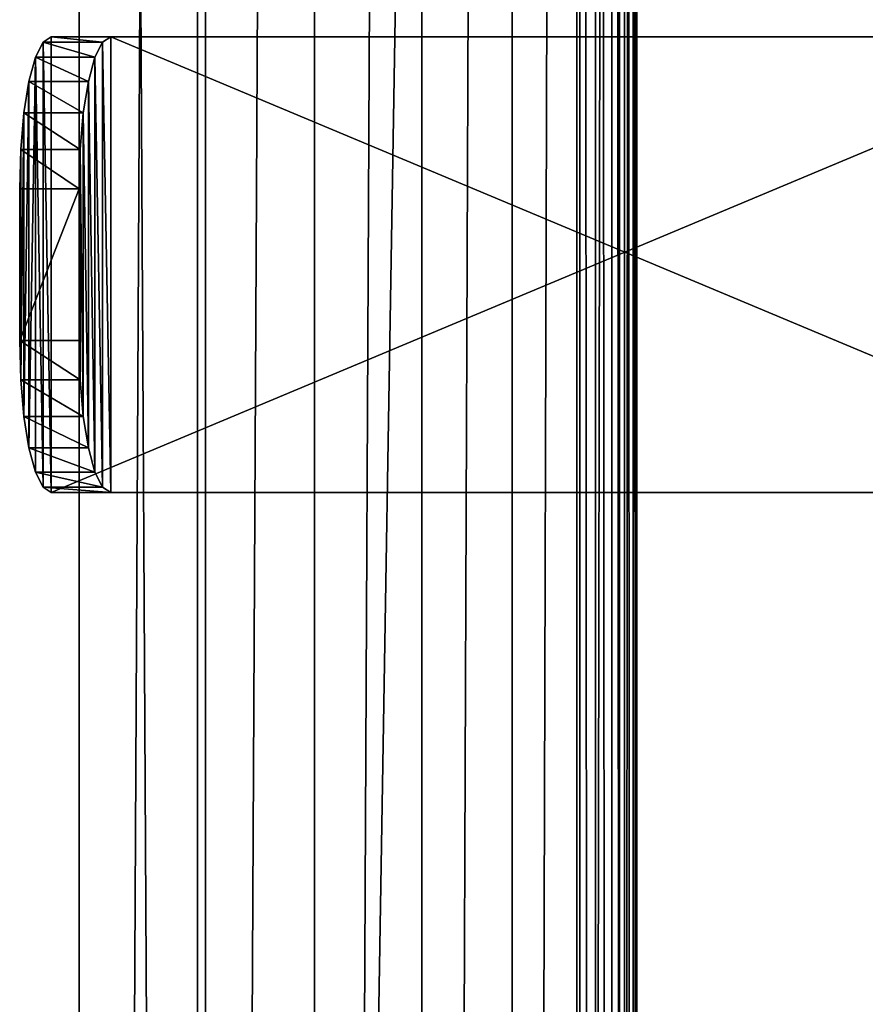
# Model space of a CAD drawing. Extents: x -49 to 1229, y -1056 to 1083.
# Tile 75 of 146: x 600 to 656, y -35 to 30. Entities that reach past the tile are written whole.
import ezdxf

# ---------------------------------------------------------------- set-up
doc = ezdxf.new("R2010")
doc.units = 0
doc.header["$LTSCALE"] = 25.4
doc.layers.get('0').update_dxf_attribs({"color": 13, "linetype": 'CONTINUOUS'})
doc.layers.add('STEEL', color=32, linetype='CONTINUOUS')
doc.layers.add('WOOD', color=32, linetype='CONTINUOUS')

# ---------------------------------------------------------------- blocks, each defined once
blk = doc.blocks.new('LVI293_01_03_01')
at = {"color": 0}
for p, q in [((460.317, 438.011, -48.539), (460.246, 437.677, -51.127)), ((460.246, 437.677, -35.951), (460.317, 438.011, -38.539)), ((460.317, 438.011, -48.539), (460.246, 437.677, -51.127)), ((460.246, 437.677, -35.951), (460.317, 438.011, -38.539)), ((460.317, 438.011, -38.539), (460.317, 438.011, -48.539)), ((460.317, 438.011, -48.539), (464.23, 437.179, -48.539)), ((464.159, 436.846, -35.951), (460.317, 438.011, -38.539)), ((464.159, 436.846, -35.951), (460.317, 438.011, -38.539)), ((464.23, 437.179, -38.539), (460.317, 438.011, -38.539)), ((460.317, 438.011, -48.539), (464.23, 437.179, -48.539)), ((460.317, 438.011, -38.539), (460.317, 438.011, -48.539)), ((464.23, 437.179, -38.539), (460.317, 438.011, -38.539)), ((460.246, 437.677, -51.127), (460.039, 436.7, -53.539)), ((460.039, 436.7, -33.539), (460.246, 437.677, -35.951)), ((460.246, 437.677, -51.127), (460.039, 436.7, -53.539)), ((460.039, 436.7, -33.539), (460.246, 437.677, -35.951)), ((464.23, 437.179, -48.539), (460.246, 437.677, -51.127)), ((464.23, 437.179, -48.539), (460.246, 437.677, -51.127)), ((464.159, 436.846, -51.127), (460.246, 437.677, -51.127)), ((464.159, 436.846, -51.127), (460.246, 437.677, -51.127)), ((463.951, 435.869, -33.539), (460.246, 437.677, -35.951)), ((463.951, 435.869, -33.539), (460.246, 437.677, -35.951)), ((464.159, 436.846, -35.951), (460.246, 437.677, -35.951)), ((464.159, 436.846, -35.951), (460.246, 437.677, -35.951)), ((464.159, 436.846, -51.127), (464.23, 437.179, -48.539)), ((464.23, 437.179, -38.539), (464.159, 436.846, -35.951)), ((464.159, 436.846, -51.127), (464.23, 437.179, -48.539)), ((464.23, 437.179, -38.539), (464.159, 436.846, -35.951)), ((464.23, 437.179, -48.539), (464.23, 437.179, -38.539)), ((464.23, 437.179, -48.539), (464.23, 437.179, -38.539)), ((460.039, 436.7, -53.539), (459.708, 435.146, -55.61)), ((459.708, 435.146, -31.468), (460.039, 436.7, -33.539)), ((460.039, 436.7, -53.539), (459.708, 435.146, -55.61)), ((459.708, 435.146, -31.468), (460.039, 436.7, -33.539)), ((464.159, 436.846, -51.127), (460.039, 436.7, -53.539)), ((464.159, 436.846, -51.127), (460.039, 436.7, -53.539)), ((463.951, 435.869, -53.539), (460.039, 436.7, -53.539)), ((463.951, 435.869, -53.539), (460.039, 436.7, -53.539)), ((463.621, 434.314, -31.468), (460.039, 436.7, -33.539)), ((463.621, 434.314, -31.468), (460.039, 436.7, -33.539)), ((463.951, 435.869, -33.539), (460.039, 436.7, -33.539)), ((463.951, 435.869, -33.539), (460.039, 436.7, -33.539)), ((463.951, 435.869, -53.539), (464.159, 436.846, -51.127)), ((464.159, 436.846, -35.951), (463.951, 435.869, -33.539)), ((463.951, 435.869, -53.539), (464.159, 436.846, -51.127)), ((464.159, 436.846, -35.951), (463.951, 435.869, -33.539)), ((463.951, 435.869, -53.539), (459.708, 435.146, -55.61)), ((463.951, 435.869, -53.539), (459.708, 435.146, -55.61)), ((463.621, 434.314, -55.61), (463.951, 435.869, -53.539)), ((463.951, 435.869, -33.539), (463.621, 434.314, -31.468)), ((463.621, 434.314, -55.61), (463.951, 435.869, -53.539)), ((463.951, 435.869, -33.539), (463.621, 434.314, -31.468)), ((459.708, 435.146, -55.61), (459.278, 433.12, -57.2)), ((459.278, 433.12, -29.879), (459.708, 435.146, -31.468)), ((459.708, 435.146, -55.61), (459.278, 433.12, -57.2)), ((459.278, 433.12, -29.879), (459.708, 435.146, -31.468)), ((463.621, 434.314, -55.61), (459.708, 435.146, -55.61)), ((463.621, 434.314, -55.61), (459.708, 435.146, -55.61)), ((463.19, 432.288, -29.879), (459.708, 435.146, -31.468)), ((463.19, 432.288, -29.879), (459.708, 435.146, -31.468)), ((463.621, 434.314, -31.468), (459.708, 435.146, -31.468)), ((463.621, 434.314, -31.468), (459.708, 435.146, -31.468)), ((463.621, 434.314, -55.61), (459.278, 433.12, -57.2)), ((463.621, 434.314, -55.61), (459.278, 433.12, -57.2)), ((463.19, 432.288, -57.2), (463.621, 434.314, -55.61)), ((463.621, 434.314, -31.468), (463.19, 432.288, -29.879)), ((463.19, 432.288, -57.2), (463.621, 434.314, -55.61)), ((463.621, 434.314, -31.468), (463.19, 432.288, -29.879)), ((459.278, 433.12, -57.2), (458.776, 430.761, -58.199)), ((458.776, 430.761, -28.88), (459.278, 433.12, -29.879)), ((459.278, 433.12, -57.2), (458.776, 430.761, -58.199)), ((458.776, 430.761, -28.88), (459.278, 433.12, -29.879)), ((463.19, 432.288, -57.2), (459.278, 433.12, -57.2)), ((463.19, 432.288, -57.2), (459.278, 433.12, -57.2)), ((462.689, 429.929, -28.88), (459.278, 433.12, -29.879)), ((462.689, 429.929, -28.88), (459.278, 433.12, -29.879)), ((463.19, 432.288, -29.879), (459.278, 433.12, -29.879)), ((463.19, 432.288, -29.879), (459.278, 433.12, -29.879)), ((463.19, 432.288, -57.2), (458.776, 430.761, -58.199)), ((463.19, 432.288, -57.2), (458.776, 430.761, -58.199)), ((462.689, 429.929, -58.199), (463.19, 432.288, -57.2)), ((463.19, 432.288, -29.879), (462.689, 429.929, -28.88)), ((462.689, 429.929, -58.199), (463.19, 432.288, -57.2)), ((463.19, 432.288, -29.879), (462.689, 429.929, -28.88)), ((458.776, 430.761, -58.199), (458.238, 428.229, -58.539)), ((458.238, 428.229, -28.539), (458.776, 430.761, -28.88)), ((458.776, 430.761, -58.199), (458.238, 428.229, -58.539)), ((458.238, 428.229, -28.539), (458.776, 430.761, -28.88)), ((462.689, 429.929, -58.199), (458.776, 430.761, -58.199)), ((462.689, 429.929, -58.199), (458.776, 430.761, -58.199)), ((462.151, 427.398, -28.539), (458.776, 430.761, -28.88)), ((462.151, 427.398, -28.539), (458.776, 430.761, -28.88)), ((462.689, 429.929, -28.88), (458.776, 430.761, -28.88)), ((462.689, 429.929, -28.88), (458.776, 430.761, -28.88)), ((462.689, 429.929, -58.199), (458.238, 428.229, -58.539)), ((462.689, 429.929, -58.199), (458.238, 428.229, -58.539)), ((462.151, 427.398, -58.539), (462.689, 429.929, -58.199)), ((462.689, 429.929, -28.88), (462.151, 427.398, -28.539)), ((462.151, 427.398, -58.539), (462.689, 429.929, -58.199)), ((462.689, 429.929, -28.88), (462.151, 427.398, -28.539)), ((458.238, 428.229, -58.539), (386.6, 91.199, -58.539)), ((386.6, 91.199, -28.539), (458.238, 428.229, -28.539)), ((458.238, 428.229, -58.539), (386.6, 91.199, -58.539)), ((386.6, 91.199, -28.539), (458.238, 428.229, -28.539)), ((462.151, 427.398, -58.539), (458.238, 428.229, -58.539)), ((458.238, 428.229, -28.539), (462.151, 427.398, -28.539)), ((462.151, 427.398, -58.539), (458.238, 428.229, -58.539)), ((458.238, 428.229, -28.539), (462.151, 427.398, -28.539)), ((390.513, 90.368, -58.539), (462.151, 427.398, -58.539)), ((462.151, 427.398, -28.539), (390.513, 90.368, -28.539)), ((390.513, 90.368, -58.539), (462.151, 427.398, -58.539)), ((462.151, 427.398, -28.539), (390.513, 90.368, -28.539))]:
    blk.add_line(p, q, dxfattribs=at)
at = {"color": 252}
mesh = blk.add_polyface(dxfattribs=at)
corners = [(458.238, 428.229, -28.539), (386.6, 91.199, -58.539), (386.6, 91.199, -28.539), (458.238, 428.229, -58.539), (458.776, 430.761, -28.88), (458.776, 430.761, -58.199), (459.278, 433.12, -29.879), (459.278, 433.12, -57.2), (459.708, 435.146, -31.468), (459.708, 435.146, -55.61), (460.039, 436.7, -33.539), (460.039, 436.7, -53.539), (460.246, 437.677, -35.951), (460.246, 437.677, -51.127), (460.317, 438.011, -38.539), (460.317, 438.011, -48.539)]
mesh.append_faces([[corners[k] for k in face] for face in [(0, 1, 2), (13, 14, 15)]], dxfattribs={"vtx0": -1, "color": 252})
mesh.append_faces([[corners[k] for k in face] for face in [(1, 0, 3), (3, 4, 5), (5, 6, 7), (7, 8, 9), (9, 10, 11), (11, 12, 13)]], dxfattribs={"vtx0": -1, "vtx1": -1, "color": 252})
mesh.append_faces([[corners[k] for k in face] for face in [(3, 0, 4), (5, 4, 6), (7, 6, 8), (9, 8, 10), (11, 10, 12), (13, 12, 14)]], dxfattribs={"vtx0": -1, "vtx2": -1, "color": 252})
mesh = blk.add_polyface(dxfattribs=at)
corners = [(464.23, 437.179, -48.539), (460.246, 437.677, -51.127), (460.317, 438.011, -48.539)]
mesh.append_faces([[corners[k] for k in face] for face in [(0, 1, 2)]], dxfattribs={"color": 252})
mesh = blk.add_polyface(dxfattribs=at)
corners = [(464.159, 436.846, -35.951), (460.317, 438.011, -38.539), (460.246, 437.677, -35.951)]
mesh.append_faces([[corners[k] for k in face] for face in [(0, 1, 2)]], dxfattribs={"color": 252})
mesh = blk.add_polyface(dxfattribs=at)
corners = [(464.159, 436.846, -35.951), (464.23, 437.179, -38.539), (460.317, 438.011, -38.539)]
mesh.append_faces([[corners[k] for k in face] for face in [(0, 1, 2)]], dxfattribs={"color": 252})
mesh = blk.add_polyface(dxfattribs=at)
corners = [(460.317, 438.011, -38.539), (464.23, 437.179, -48.539), (460.317, 438.011, -48.539), (464.23, 437.179, -38.539)]
mesh.append_faces([[corners[k] for k in face] for face in [(0, 1, 2), (1, 0, 3)]], dxfattribs={"vtx0": -1, "color": 252})
mesh = blk.add_polyface(dxfattribs=at)
corners = [(462.151, 427.398, -58.539), (390.513, 90.368, -28.539), (390.513, 90.368, -58.539), (462.151, 427.398, -28.539), (462.689, 429.929, -28.88), (462.689, 429.929, -58.199), (463.19, 432.288, -29.879), (463.19, 432.288, -57.2), (463.621, 434.314, -55.61), (463.621, 434.314, -31.468), (463.951, 435.869, -53.539), (463.951, 435.869, -33.539), (464.159, 436.846, -51.127), (464.159, 436.846, -35.951), (464.23, 437.179, -48.539), (464.23, 437.179, -38.539)]
mesh.append_faces([[corners[k] for k in face] for face in [(0, 1, 2), (13, 14, 15)]], dxfattribs={"vtx0": -1, "color": 252})
mesh.append_faces([[corners[k] for k in face] for face in [(1, 0, 3), (3, 0, 4), (4, 5, 6), (6, 8, 9), (9, 10, 11), (11, 12, 13)]], dxfattribs={"vtx0": -1, "vtx1": -1, "color": 252})
mesh.append_faces([[corners[k] for k in face] for face in [(4, 0, 5), (6, 5, 7), (6, 7, 8), (9, 8, 10), (11, 10, 12), (13, 12, 14)]], dxfattribs={"vtx0": -1, "vtx2": -1, "color": 252})
mesh = blk.add_polyface(dxfattribs=at)
corners = [(464.159, 436.846, -51.127), (460.039, 436.7, -53.539), (460.246, 437.677, -51.127)]
mesh.append_faces([[corners[k] for k in face] for face in [(0, 1, 2)]], dxfattribs={"color": 252})
mesh = blk.add_polyface(dxfattribs=at)
corners = [(463.951, 435.869, -33.539), (460.246, 437.677, -35.951), (460.039, 436.7, -33.539)]
mesh.append_faces([[corners[k] for k in face] for face in [(0, 1, 2)]], dxfattribs={"color": 252})
mesh = blk.add_polyface(dxfattribs=at)
corners = [(464.23, 437.179, -48.539), (464.159, 436.846, -51.127), (460.246, 437.677, -51.127)]
mesh.append_faces([[corners[k] for k in face] for face in [(0, 1, 2)]], dxfattribs={"color": 252})
mesh = blk.add_polyface(dxfattribs=at)
corners = [(463.951, 435.869, -33.539), (464.159, 436.846, -35.951), (460.246, 437.677, -35.951)]
mesh.append_faces([[corners[k] for k in face] for face in [(0, 1, 2)]], dxfattribs={"color": 252})
mesh = blk.add_polyface(dxfattribs=at)
corners = [(463.951, 435.869, -53.539), (459.708, 435.146, -55.61), (460.039, 436.7, -53.539)]
mesh.append_faces([[corners[k] for k in face] for face in [(0, 1, 2)]], dxfattribs={"color": 252})
mesh = blk.add_polyface(dxfattribs=at)
corners = [(463.621, 434.314, -31.468), (460.039, 436.7, -33.539), (459.708, 435.146, -31.468)]
mesh.append_faces([[corners[k] for k in face] for face in [(0, 1, 2)]], dxfattribs={"color": 252})
mesh = blk.add_polyface(dxfattribs=at)
corners = [(464.159, 436.846, -51.127), (463.951, 435.869, -53.539), (460.039, 436.7, -53.539)]
mesh.append_faces([[corners[k] for k in face] for face in [(0, 1, 2)]], dxfattribs={"color": 252})
mesh = blk.add_polyface(dxfattribs=at)
corners = [(463.621, 434.314, -31.468), (463.951, 435.869, -33.539), (460.039, 436.7, -33.539)]
mesh.append_faces([[corners[k] for k in face] for face in [(0, 1, 2)]], dxfattribs={"color": 252})
mesh = blk.add_polyface(dxfattribs=at)
corners = [(463.951, 435.869, -53.539), (463.621, 434.314, -55.61), (459.708, 435.146, -55.61)]
mesh.append_faces([[corners[k] for k in face] for face in [(0, 1, 2)]], dxfattribs={"color": 252})
mesh = blk.add_polyface(dxfattribs=at)
corners = [(463.621, 434.314, -55.61), (459.278, 433.12, -57.2), (459.708, 435.146, -55.61)]
mesh.append_faces([[corners[k] for k in face] for face in [(0, 1, 2)]], dxfattribs={"color": 252})
mesh = blk.add_polyface(dxfattribs=at)
corners = [(463.19, 432.288, -29.879), (459.708, 435.146, -31.468), (459.278, 433.12, -29.879)]
mesh.append_faces([[corners[k] for k in face] for face in [(0, 1, 2)]], dxfattribs={"color": 252})
mesh = blk.add_polyface(dxfattribs=at)
corners = [(463.621, 434.314, -31.468), (459.708, 435.146, -31.468), (463.19, 432.288, -29.879)]
mesh.append_faces([[corners[k] for k in face] for face in [(0, 1, 2)]], dxfattribs={"color": 252})
mesh = blk.add_polyface(dxfattribs=at)
corners = [(463.621, 434.314, -55.61), (463.19, 432.288, -57.2), (459.278, 433.12, -57.2)]
mesh.append_faces([[corners[k] for k in face] for face in [(0, 1, 2)]], dxfattribs={"color": 252})
mesh = blk.add_polyface(dxfattribs=at)
corners = [(463.19, 432.288, -57.2), (458.776, 430.761, -58.199), (459.278, 433.12, -57.2)]
mesh.append_faces([[corners[k] for k in face] for face in [(0, 1, 2)]], dxfattribs={"color": 252})
mesh = blk.add_polyface(dxfattribs=at)
corners = [(462.689, 429.929, -28.88), (459.278, 433.12, -29.879), (458.776, 430.761, -28.88)]
mesh.append_faces([[corners[k] for k in face] for face in [(0, 1, 2)]], dxfattribs={"color": 252})
mesh = blk.add_polyface(dxfattribs=at)
corners = [(463.19, 432.288, -29.879), (459.278, 433.12, -29.879), (462.689, 429.929, -28.88)]
mesh.append_faces([[corners[k] for k in face] for face in [(0, 1, 2)]], dxfattribs={"color": 252})
mesh = blk.add_polyface(dxfattribs=at)
corners = [(463.19, 432.288, -57.2), (462.689, 429.929, -58.199), (458.776, 430.761, -58.199)]
mesh.append_faces([[corners[k] for k in face] for face in [(0, 1, 2)]], dxfattribs={"color": 252})
mesh = blk.add_polyface(dxfattribs=at)
corners = [(462.689, 429.929, -58.199), (458.238, 428.229, -58.539), (458.776, 430.761, -58.199)]
mesh.append_faces([[corners[k] for k in face] for face in [(0, 1, 2)]], dxfattribs={"color": 252})
mesh = blk.add_polyface(dxfattribs=at)
corners = [(462.151, 427.398, -28.539), (458.776, 430.761, -28.88), (458.238, 428.229, -28.539)]
mesh.append_faces([[corners[k] for k in face] for face in [(0, 1, 2)]], dxfattribs={"color": 252})
mesh = blk.add_polyface(dxfattribs=at)
corners = [(462.689, 429.929, -28.88), (458.776, 430.761, -28.88), (462.151, 427.398, -28.539)]
mesh.append_faces([[corners[k] for k in face] for face in [(0, 1, 2)]], dxfattribs={"color": 252})
mesh = blk.add_polyface(dxfattribs=at)
corners = [(462.689, 429.929, -58.199), (462.151, 427.398, -58.539), (458.238, 428.229, -58.539)]
mesh.append_faces([[corners[k] for k in face] for face in [(0, 1, 2)]], dxfattribs={"color": 252})
mesh = blk.add_polyface(dxfattribs=at)
corners = [(458.238, 428.229, -58.539), (390.513, 90.368, -58.539), (386.6, 91.199, -58.539), (462.151, 427.398, -58.539)]
mesh.append_faces([[corners[k] for k in face] for face in [(0, 1, 2), (1, 0, 3)]], dxfattribs={"vtx0": -1, "color": 252})
mesh = blk.add_polyface(dxfattribs=at)
corners = [(390.513, 90.368, -28.539), (458.238, 428.229, -28.539), (386.6, 91.199, -28.539), (462.151, 427.398, -28.539)]
mesh.append_faces([[corners[k] for k in face] for face in [(0, 1, 2), (1, 0, 3)]], dxfattribs={"vtx0": -1, "color": 252})
blk = doc.blocks.new('LVI293_01_02_02')
at = {"color": 0}
for p, q in [((30, 30), (22.235, 28.978, 1488)), ((30, 30), (22.235, 28.978, 1488)), ((30, 30, 1488), (30, 30)), ((30, 30, 1488), (30, 30)), ((35, 30, 1488), (35, 30)), ((35, 30, 1488), (35, 30)), ((35, 30, 1488), (36.294, 29.83)), ((35, 30, 1488), (36.294, 29.83)), ((36.294, 29.83, 1488), (36.294, 29.83)), ((36.294, 29.83, 1488), (36.294, 29.83)), ((36.294, 29.83, 1488), (37.5, 29.33)), ((36.294, 29.83, 1488), (37.5, 29.33)), ((37.5, 29.33, 1488), (37.5, 29.33)), ((37.5, 29.33, 1488), (37.5, 29.33)), ((37.5, 29.33, 1488), (38.536, 28.536)), ((37.5, 29.33, 1488), (38.536, 28.536)), ((22.235, 28.978), (15, 25.981, 1488)), ((22.235, 28.978), (15, 25.981, 1488)), ((22.235, 28.978), (22.235, 28.978, 1488)), ((22.235, 28.978), (22.235, 28.978, 1488)), ((38.536, 28.536, 1488), (38.536, 28.536)), ((38.536, 28.536, 1488), (38.536, 28.536)), ((38.536, 28.536, 1488), (39.33, 27.5)), ((38.536, 28.536, 1488), (39.33, 27.5)), ((39.33, 27.5, 1488), (39.33, 27.5)), ((39.33, 27.5, 1488), (39.33, 27.5)), ((39.33, 27.5, 1488), (39.83, 26.294)), ((39.33, 27.5, 1488), (39.83, 26.294)), ((15, 25.981), (8.787, 21.213, 1488)), ((15, 25.981), (8.787, 21.213, 1488)), ((15, 25.981), (15, 25.981, 1488)), ((15, 25.981), (15, 25.981, 1488)), ((39.83, 26.294, 1488), (39.83, 26.294)), ((39.83, 26.294, 1488), (39.83, 26.294)), ((39.83, 26.294, 1488), (40, 25)), ((39.83, 26.294, 1488), (40, 25)), ((40, 25), (40, 25, 1488)), ((40, 25), (40, 25, 1488)), ((8.787, 21.213), (4.019, 15, 1488)), ((8.787, 21.213), (4.019, 15, 1488)), ((8.787, 21.213), (8.787, 21.213, 1488)), ((8.787, 21.213), (8.787, 21.213, 1488)), ((4.019, 15), (1.022, 7.765, 1488)), ((4.019, 15), (1.022, 7.765, 1488)), ((4.019, 15), (4.019, 15, 1488)), ((4.019, 15), (4.019, 15, 1488)), ((1.022, 7.765), (0, 0, 1488)), ((1.022, 7.765), (0, 0, 1488)), ((1.022, 7.765), (1.022, 7.765, 1488)), ((1.022, 7.765), (1.022, 7.765, 1488)), ((0, 0, 1488), (0, 0)), ((0, 0, 1488), (0, 0)), ((40, 0), (40, 0, 1488)), ((40, 0), (40, 0, 1488))]:
    blk.add_line(p, q, dxfattribs=at)
at = {"color": 7}
mesh = blk.add_polyface(dxfattribs=at)
corners = [(30, 30, 1488), (30, 30), (22.235, 28.978, 1488)]
mesh.append_faces([[corners[k] for k in face] for face in [(0, 1, 2)]], dxfattribs={"color": 7})
mesh = blk.add_polyface(dxfattribs=at)
corners = [(22.235, 28.978, 1488), (30, 30), (22.235, 28.978)]
mesh.append_faces([[corners[k] for k in face] for face in [(0, 1, 2)]], dxfattribs={"color": 7})
mesh = blk.add_polyface(dxfattribs=at)
corners = [(30, 30, 1488), (35, 30), (30, 30), (35, 30, 1488)]
mesh.append_faces([[corners[k] for k in face] for face in [(0, 1, 2), (1, 0, 3)]], dxfattribs={"vtx0": -1, "color": 7})
mesh = blk.add_polyface(dxfattribs=at)
corners = [(35, 30, 1488), (36.294, 29.83), (35, 30)]
mesh.append_faces([[corners[k] for k in face] for face in [(0, 1, 2)]], dxfattribs={"color": 7})
mesh = blk.add_polyface(dxfattribs=at)
corners = [(36.294, 29.83, 1488), (36.294, 29.83), (35, 30, 1488)]
mesh.append_faces([[corners[k] for k in face] for face in [(0, 1, 2)]], dxfattribs={"color": 7})
mesh = blk.add_polyface(dxfattribs=at)
corners = [(36.294, 29.83, 1488), (37.5, 29.33), (36.294, 29.83)]
mesh.append_faces([[corners[k] for k in face] for face in [(0, 1, 2)]], dxfattribs={"color": 7})
mesh = blk.add_polyface(dxfattribs=at)
corners = [(37.5, 29.33, 1488), (37.5, 29.33), (36.294, 29.83, 1488)]
mesh.append_faces([[corners[k] for k in face] for face in [(0, 1, 2)]], dxfattribs={"color": 7})
mesh = blk.add_polyface(dxfattribs=at)
corners = [(37.5, 29.33, 1488), (38.536, 28.536), (37.5, 29.33)]
mesh.append_faces([[corners[k] for k in face] for face in [(0, 1, 2)]], dxfattribs={"color": 7})
mesh = blk.add_polyface(dxfattribs=at)
corners = [(38.536, 28.536, 1488), (38.536, 28.536), (37.5, 29.33, 1488)]
mesh.append_faces([[corners[k] for k in face] for face in [(0, 1, 2)]], dxfattribs={"color": 7})
mesh = blk.add_polyface(dxfattribs=at)
corners = [(22.235, 28.978, 1488), (22.235, 28.978), (15, 25.981, 1488)]
mesh.append_faces([[corners[k] for k in face] for face in [(0, 1, 2)]], dxfattribs={"color": 7})
mesh = blk.add_polyface(dxfattribs=at)
corners = [(15, 25.981, 1488), (22.235, 28.978), (15, 25.981)]
mesh.append_faces([[corners[k] for k in face] for face in [(0, 1, 2)]], dxfattribs={"color": 7})
mesh = blk.add_polyface(dxfattribs=at)
corners = [(38.536, 28.536, 1488), (39.33, 27.5), (38.536, 28.536)]
mesh.append_faces([[corners[k] for k in face] for face in [(0, 1, 2)]], dxfattribs={"color": 7})
mesh = blk.add_polyface(dxfattribs=at)
corners = [(38.536, 28.536, 1488), (39.33, 27.5, 1488), (39.33, 27.5)]
mesh.append_faces([[corners[k] for k in face] for face in [(0, 1, 2)]], dxfattribs={"color": 7})
mesh = blk.add_polyface(dxfattribs=at)
corners = [(39.33, 27.5, 1488), (39.83, 26.294), (39.33, 27.5)]
mesh.append_faces([[corners[k] for k in face] for face in [(0, 1, 2)]], dxfattribs={"color": 7})
mesh = blk.add_polyface(dxfattribs=at)
corners = [(39.33, 27.5, 1488), (39.83, 26.294, 1488), (39.83, 26.294)]
mesh.append_faces([[corners[k] for k in face] for face in [(0, 1, 2)]], dxfattribs={"color": 7})
mesh = blk.add_polyface(dxfattribs=at)
corners = [(15, 25.981, 1488), (15, 25.981), (8.787, 21.213, 1488)]
mesh.append_faces([[corners[k] for k in face] for face in [(0, 1, 2)]], dxfattribs={"color": 7})
mesh = blk.add_polyface(dxfattribs=at)
corners = [(8.787, 21.213, 1488), (15, 25.981), (8.787, 21.213)]
mesh.append_faces([[corners[k] for k in face] for face in [(0, 1, 2)]], dxfattribs={"color": 7})
mesh = blk.add_polyface(dxfattribs=at)
corners = [(39.83, 26.294, 1488), (40, 25), (39.83, 26.294)]
mesh.append_faces([[corners[k] for k in face] for face in [(0, 1, 2)]], dxfattribs={"color": 7})
mesh = blk.add_polyface(dxfattribs=at)
corners = [(39.83, 26.294, 1488), (40, 25, 1488), (40, 25)]
mesh.append_faces([[corners[k] for k in face] for face in [(0, 1, 2)]], dxfattribs={"color": 7})
mesh = blk.add_polyface(dxfattribs=at)
corners = [(40, 25), (40, 0, 1488), (40, 0), (40, 25, 1488)]
mesh.append_faces([[corners[k] for k in face] for face in [(0, 1, 2), (1, 0, 3)]], dxfattribs={"vtx0": -1, "color": 7})
mesh = blk.add_polyface(dxfattribs=at)
corners = [(8.787, 21.213), (4.019, 15, 1488), (8.787, 21.213, 1488)]
mesh.append_faces([[corners[k] for k in face] for face in [(0, 1, 2)]], dxfattribs={"color": 7})
mesh = blk.add_polyface(dxfattribs=at)
corners = [(8.787, 21.213), (4.019, 15), (4.019, 15, 1488)]
mesh.append_faces([[corners[k] for k in face] for face in [(0, 1, 2)]], dxfattribs={"color": 7})
mesh = blk.add_polyface(dxfattribs=at)
corners = [(4.019, 15), (1.022, 7.765, 1488), (4.019, 15, 1488)]
mesh.append_faces([[corners[k] for k in face] for face in [(0, 1, 2)]], dxfattribs={"color": 7})
mesh = blk.add_polyface(dxfattribs=at)
corners = [(4.019, 15), (1.022, 7.765), (1.022, 7.765, 1488)]
mesh.append_faces([[corners[k] for k in face] for face in [(0, 1, 2)]], dxfattribs={"color": 7})
mesh = blk.add_polyface(dxfattribs=at)
corners = [(1.022, 7.765), (0, 0, 1488), (1.022, 7.765, 1488)]
mesh.append_faces([[corners[k] for k in face] for face in [(0, 1, 2)]], dxfattribs={"color": 7})
mesh = blk.add_polyface(dxfattribs=at)
corners = [(1.022, 7.765), (0, 0), (0, 0, 1488)]
mesh.append_faces([[corners[k] for k in face] for face in [(0, 1, 2)]], dxfattribs={"color": 7})
mesh = blk.add_polyface(dxfattribs=at)
corners = [(40, 0, 1488), (0, 0), (40, 0), (0, 0, 1488)]
mesh.append_faces([[corners[k] for k in face] for face in [(0, 1, 2), (1, 0, 3)]], dxfattribs={"vtx0": -1, "color": 7})
blk = doc.blocks.new('LVI293_01_03')
at = {"color": 0, "extrusion": (-9.931e-16, -5.83428e-16, -1), "rotation": 282.000000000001}
blk.add_blockref('LVI293_01_02_02', (23.056, 115.597, -1813.5), dxfattribs=at)
at = {"layer": 'STEEL', "color": 0}
blk.add_blockref('LVI293_01_03_01', (-483.373, -322.413, 1112.999), dxfattribs=at)

msp = doc.modelspace()

# ---------------------------------------------------------------- block references
at = {"layer": 'WOOD', "color": 0, "extrusion": (-1.96371e-15, 1, -2.57862e-15), "rotation": 359.9999999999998}
msp.add_blockref('LVI293_01_03', (-580.72, 660.182, -1055.719), dxfattribs=at)

doc.saveas('drawing.dxf')
